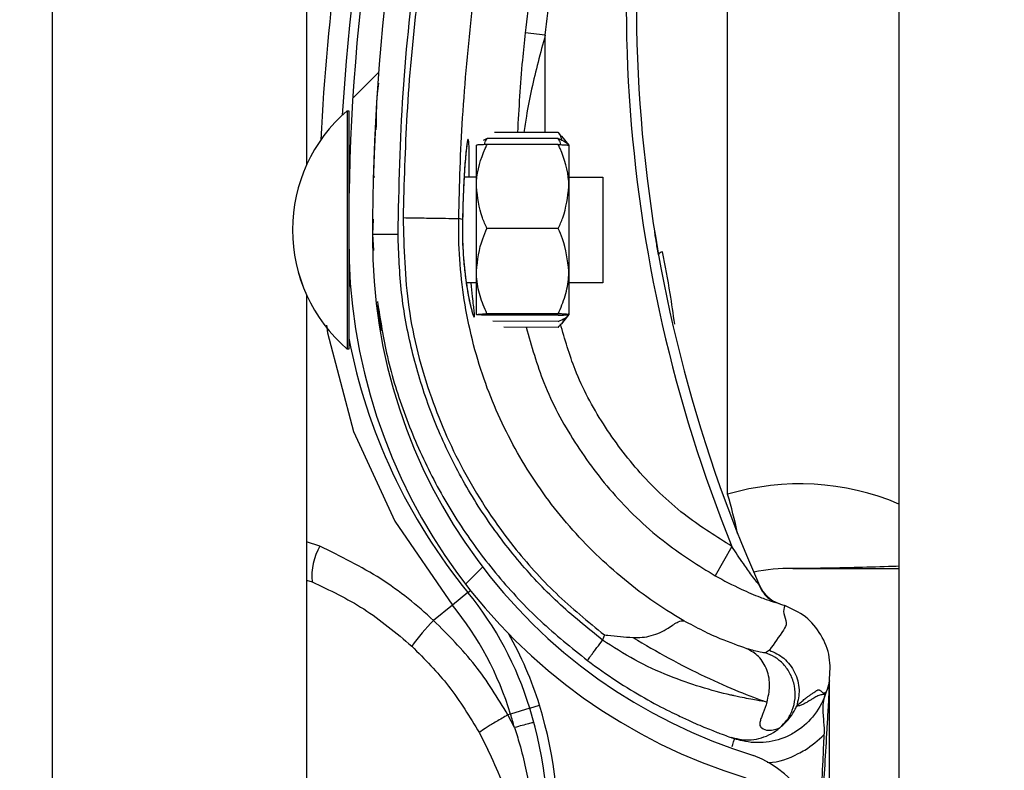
# Model space of a CAD drawing. Header units: inches. Extents: x 170 to 284, y 215 to 248.
# Tile 126 of 202: x 186.1024 to 186.202, y 223.6351 to 223.711. Entities that reach past the tile are written whole.
import ezdxf

# ---------------------------------------------------------------- set-up
doc = ezdxf.new("R2010")
doc.units = ezdxf.units.IN
doc.header["$LTSCALE"] = 0.25
doc.header["$MEASUREMENT"] = 0
doc.layers.add('ANNOTATIONS', color=1, linetype='Continuous')
doc.layers.add('RH BENCH MOUNT', color=7, linetype='Continuous')
doc.styles.add('ARIAL', font='arial.ttf', dxfattribs={"height": 0.09375})
doc.dimstyles.new('STANDARD$0', dxfattribs={"dimtxt": 0.09375, "dimasz": 0.09375, "dimexe": 0.03125, "dimexo": 0.046875, "dimgap": 0.09, "dimtad": 0, "dimtih": 1, "dimtoh": 1, "dimdec": 4, "dimzin": 0, "dimdsep": 46, "dimtxsty": 'ARIAL', "dimcen": 0.09, "dimadec": 0, "dimazin": 0, "dimtfac": 1, "dimtdec": 4, "dimtofl": 0, "dimtmove": 0, "dimatfit": 1, "dimfxl": 1, "dimtolj": 1, "dimtzin": 0, "dimarcsym": 0})

# ---------------------------------------------------------------- blocks, each defined once
blk = doc.blocks.new('*D39')
at = {"layer": 'ANNOTATIONS', "color": 0, "lineweight": -2, "transparency": 16777216}
for p, q in [((186.1492924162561, 223.9759568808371), (187.589735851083, 223.9759568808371)), ((187.558485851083, 223.8822068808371), (187.558485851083, 222.1620311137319)), ((187.558485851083, 220.0069951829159), (187.558485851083, 221.7271709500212)), ((186.8279608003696, 219.9132451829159), (187.589735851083, 219.9132451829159))]:
    blk.add_line(p, q, dxfattribs=at)
at = {"layer": 'ANNOTATIONS', "color": 0, "transparency": 16777216}
for points in [[(187.542860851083, 223.8822068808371), (187.574110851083, 223.8822068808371), (187.558485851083, 223.9759568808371)], [(187.542860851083, 220.0069951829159), (187.574110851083, 220.0069951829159), (187.558485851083, 219.9132451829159)]]:
    blk.add_solid(points, dxfattribs=at)
at = {"layer": 'defpoints', "color": 0, "transparency": 16777216}
for p in [(186.1024174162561, 223.9759568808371), (186.7810858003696, 219.9132451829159), (187.558485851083, 219.9132451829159)]:
    blk.add_point(p, dxfattribs=at)
at = {"layer": 'ANNOTATIONS', "color": 0, "transparency": 16777216, "insert": (187.5584858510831, 221.9446010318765), "char_height": 0.09375, "attachment_point": 5, "style": 'ARIAL'}
blk.add_mtext('\\A1;OPENING\\PHEIGHT', dxfattribs=at)

msp = doc.modelspace()

# ---------------------------------------------------------------- hatches: boundary and pattern name
at = {"layer": 'RH BENCH MOUNT'}
h = msp.add_hatch(dxfattribs=at)
h.set_pattern_fill('ANSI31', color=256, scale=0.34241245, angle=2.8e-322, style=0)
h.set_pattern_definition([(45, (176.0930244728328, 218.320867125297), (-0.03026527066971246, 0.03026527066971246), [])])
edge = h.paths.add_edge_path(flags=0)
edge.add_arc((186.1662917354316, 223.5985654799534), 0.001712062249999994, 450.0000000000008, 472.2104203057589)
edge.add_line((186.1656445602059, 223.6001505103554), (186.1647320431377, 223.6023854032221))
edge.add_arc((186.1662917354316, 223.5985654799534), 0.004126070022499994, 450, 472.2104203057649, ccw=False)
edge.add_arc((186.1662917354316, 223.5896627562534), 0.01302879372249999, 401.47616737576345, 450, ccw=False)
edge.add_arc((186.1620458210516, 223.5865125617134), 0.01830194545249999, 359.9999999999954, 400.0613730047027, ccw=False)
edge.add_arc((186.1685858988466, 223.5865125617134), 0.01176186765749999, 292.14085769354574, 360, ccw=False)
edge.add_arc((186.1662917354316, 223.5897654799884), 0.01566536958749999, 235.25706803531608, 295.43079980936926, ccw=False)
edge.add_arc((186.1715306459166, 223.5978806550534), 0.02532140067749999, 212.8542481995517, 235.980933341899, ccw=False)
edge.add_arc((186.1633812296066, 223.5915117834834), 0.01504902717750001, 172.1557183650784, 209.3146496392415, ccw=False)
edge.add_arc((186.1758108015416, 223.5901763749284), 0.02754708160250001, 453.30850314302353, 532.9325737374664, ccw=False)
edge.add_arc((186.1725578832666, 223.6262666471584), 0.008748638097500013, 280.9586189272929, 427.9414322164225)
edge.add_arc((186.1924176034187, 223.6886199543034), 0.05672062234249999, 179.5706357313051, 253.00989973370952, ccw=False)
edge.add_arc((186.3507493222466, 223.6898183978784), 0.2150521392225, 163.4260275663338, 180.2060536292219, ccw=False)
edge.add_arc((186.1719757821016, 223.7419678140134), 0.02884824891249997, 465.1588434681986, 521.4137567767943, ccw=False)
edge.add_arc((186.1546497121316, 223.7965141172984), 0.0284373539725, 290.1205938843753, 343.7190675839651)
edge.add_arc((186.1674901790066, 223.7923366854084), 0.01494630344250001, 345.2914408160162, 400.5471921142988)
edge.add_arc((186.1640660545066, 223.7905218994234), 0.0187470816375, 397.9578745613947, 431.4396159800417)
edge.add_arc((186.1662917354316, 223.7953499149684), 0.0134739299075, 433.8775574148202, 472.2736457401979)
edge.add_arc((186.1637236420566, 223.8023693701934), 0.006011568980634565, 474.9825325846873, 495.7175736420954)
edge.add_arc((186.1735166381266, 223.7951102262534), 0.01816498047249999, 500.8992600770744, 539.9999999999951)
edge.add_arc((186.1662917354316, 223.7951102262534), 0.01094007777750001, 539.9999999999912, 630.0000000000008)
edge.add_arc((186.1662917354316, 223.7860362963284), 0.001866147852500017, 270, 285.6422464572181)
edge.add_line((186.1667949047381, 223.784239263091), (186.167445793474, 223.7819146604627))
edge.add_arc((186.1662917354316, 223.7860362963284), 0.004280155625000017, 269.9999999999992, 285.6422464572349, ccw=False)
edge.add_arc((186.1662917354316, 223.7951102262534), 0.01335408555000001, 179.9999999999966, 269.9999999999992, ccw=False)
edge.add_arc((186.1735166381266, 223.7951102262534), 0.020578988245, 500.6113583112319, 539.9999999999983, ccw=False)
edge.add_arc((186.1637236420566, 223.8023693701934), 0.008425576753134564, 474.5776671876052, 496.4997109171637, ccw=False)
edge.add_arc((186.1662917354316, 223.7953499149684), 0.01588793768, 433.69030225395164, 472.4705806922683, ccw=False)
edge.add_arc((186.1640660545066, 223.7905218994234), 0.02116108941, 398.1045307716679, 431.5771717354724, ccw=False)
edge.add_arc((186.1674901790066, 223.7923366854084), 0.01736031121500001, 345.18024813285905, 400.3658533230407, ccw=False)
edge.add_arc((186.1546497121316, 223.7965141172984), 0.030851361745, 289.9181572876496, 343.77953759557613, ccw=False)
edge.add_arc((186.1719757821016, 223.7419678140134), 0.02643424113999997, 464.941709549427, 521.3236131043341)
edge.add_arc((186.3507493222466, 223.6898183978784), 0.21263813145, 523.4376684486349, 540.2096895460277)
edge.add_arc((186.1924176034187, 223.6886199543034), 0.05430661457, 539.5566266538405, 613.1145348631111)
edge.add_arc((186.1725578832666, 223.6262666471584), 0.01116264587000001, 280.0610388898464, 428.5290871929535, ccw=False)
edge.add_arc((186.1758108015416, 223.5901763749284), 0.02513307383, 452.9714001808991, 532.9706577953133)
edge.add_arc((186.1633812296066, 223.5915117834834), 0.01263501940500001, 532.0830472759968, 568.9826967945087)
edge.add_arc((186.1715306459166, 223.5978806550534), 0.022907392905, 213.0443063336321, 236.0197152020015)
edge.add_arc((186.1662917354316, 223.5897654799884), 0.01325136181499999, 235.1922404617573, 295.7352497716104)
edge.add_arc((186.1685858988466, 223.5865125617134), 0.009347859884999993, 291.7225241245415, 360)
edge.add_arc((186.1620458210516, 223.5865125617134), 0.01588793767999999, 359.9999999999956, 399.9521788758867)
edge.add_arc((186.1662917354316, 223.5896627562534), 0.01061478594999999, 401.6345013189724, 450.0000000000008)

# ---------------------------------------------------------------- linework, layer by layer
for p, q in [((186.1913380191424, 224.1660078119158), (186.1913380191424, 219.9132451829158)), ((186.1057349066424, 219.9132451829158), (186.1057349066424, 224.0712491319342)), ((186.1314158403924, 223.8886963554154), (186.1314158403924, 223.6963224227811)), ((186.1740134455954, 223.663048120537), (186.1740134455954, 223.7284688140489)), ((186.1555752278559, 223.709485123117), (186.1535337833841, 223.7097053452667)), ((186.1555724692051, 223.6996333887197), (186.1555752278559, 223.709485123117)), ((186.1355302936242, 223.7018409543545), (186.1355251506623, 223.6793509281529)), ((186.1355287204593, 223.7018409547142), (186.1355302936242, 223.7018409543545)), ((186.1355302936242, 223.7018409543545), (186.1357014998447, 223.7018409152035)), ((186.1357014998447, 223.7018409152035), (186.1356989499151, 223.6906901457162)), ((186.1383866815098, 223.6999042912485), (186.1383868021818, 223.6999065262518)), ((186.1568877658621, 223.699633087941), (186.1504526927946, 223.6996345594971)), ((186.1568877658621, 223.699633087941), (186.1571926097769, 223.6992439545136)), ((186.149679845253, 223.6990280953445), (186.149292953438, 223.6988418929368)), ((186.156887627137, 223.6990264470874), (186.149679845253, 223.6990280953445)), ((186.1572152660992, 223.6992622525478), (186.1579575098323, 223.6983432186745)), ((186.1486086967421, 223.6941759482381), (186.1486096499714, 223.6983443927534)), ((186.1568874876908, 223.6984166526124), (186.1496797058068, 223.6984183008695)), ((186.157957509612, 223.6983422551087), (186.1579565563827, 223.6941738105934)), ((186.1381777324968, 223.6951376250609), (186.1383488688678, 223.6951375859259)), ((186.1473662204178, 223.6951355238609), (186.1486089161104, 223.6951352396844)), ((186.157956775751, 223.6951331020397), (186.1613809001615, 223.6951323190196)), ((186.1613809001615, 223.6951323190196), (186.1613786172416, 223.6851491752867)), ((186.1486067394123, 223.6856166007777), (186.1486086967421, 223.6941759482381)), ((186.1579565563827, 223.6941738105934), (186.1579545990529, 223.685614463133)), ((186.1381738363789, 223.6908592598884), (186.1381117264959, 223.6893411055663)), ((186.1381184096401, 223.6895044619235), (186.1381224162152, 223.6908616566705)), ((186.1472077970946, 223.6908501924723), (186.1468376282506, 223.6909546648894)), ((186.1472077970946, 223.6908501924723), (186.1472078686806, 223.690850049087)), ((186.1568855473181, 223.6899314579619), (186.149677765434, 223.689933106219)), ((186.1381117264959, 223.6893411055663), (186.1382130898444, 223.6876978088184)), ((186.1381168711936, 223.6889833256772), (186.138117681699, 223.6892578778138)), ((186.1356984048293, 223.6883065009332), (186.1356963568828, 223.6793508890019)), ((186.1486057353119, 223.6812256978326), (186.1486067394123, 223.6856166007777)), ((186.1579545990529, 223.685614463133), (186.1579535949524, 223.681223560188)), ((186.1613786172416, 223.6851491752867), (186.1613784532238, 223.6844319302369)), ((186.1486064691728, 223.6844348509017), (186.1475855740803, 223.6844350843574)), ((186.1613784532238, 223.6844319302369), (186.1579543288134, 223.684432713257)), ((186.1314158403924, 223.6832488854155), (186.1314158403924, 223.4908749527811)), ((186.1568835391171, 223.6811496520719), (186.1496757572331, 223.681151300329)), ((186.1568835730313, 223.6812979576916), (186.1496757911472, 223.6812996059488)), ((186.1579535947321, 223.6812225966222), (186.1572109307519, 223.6803039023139)), ((186.1568833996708, 223.6805398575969), (186.1502753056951, 223.680541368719)), ((186.1568832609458, 223.6799332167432), (186.1513657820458, 223.6799344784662)), ((186.1355251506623, 223.6793509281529), (186.135524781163, 223.6777351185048)), ((186.1356963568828, 223.6793508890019), (186.1356959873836, 223.6777350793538)), ((186.135524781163, 223.6777351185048), (186.1355232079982, 223.6777351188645)), ((186.1356959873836, 223.6777350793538), (186.135524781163, 223.6777351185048)), ((186.1327797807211, 223.6578059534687), (186.1314158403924, 223.6582410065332)), ((186.174446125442, 223.6577854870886), (186.1727630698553, 223.654805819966)), ((186.1314158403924, 223.6543771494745), (186.1319843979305, 223.6542034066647)), ((186.1477464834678, 223.6531262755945), (186.1461731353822, 223.651837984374)), ((186.1477464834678, 223.6531262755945), (186.1480054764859, 223.653338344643)), ((186.1461731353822, 223.651837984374), (186.1442768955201, 223.6502853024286)), ((186.1790371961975, 223.6520619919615), (186.1794557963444, 223.6519150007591)), ((186.1794557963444, 223.6519150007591), (186.1797878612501, 223.651791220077)), ((186.1615536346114, 223.6488319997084), (186.1613712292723, 223.6483031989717)), ((186.1782424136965, 223.6472947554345), (186.1778568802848, 223.6470326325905)), ((186.1843016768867, 223.6441737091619), (186.1843016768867, 223.6441956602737)), ((186.1839721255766, 223.6430619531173), (186.1838758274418, 223.6427827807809)), ((186.1843016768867, 223.5912197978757), (186.1843016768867, 223.6436420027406)), ((186.1540075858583, 223.6414149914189), (186.1520624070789, 223.6408222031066)), ((186.1540075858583, 223.6414149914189), (186.1549902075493, 223.6417144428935)), ((186.1520624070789, 223.6408222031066), (186.1517967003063, 223.6407412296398)), ((186.1524507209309, 223.6394655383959), (186.1517967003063, 223.6407412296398)), ((186.1489064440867, 223.6389162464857), (186.1497777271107, 223.637211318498)), ((186.1742323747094, 223.6385070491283), (186.1743992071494, 223.6384477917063)), ((186.1744776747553, 223.6384203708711), (186.1747284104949, 223.6383328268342))]:
    msp.add_line(p, q, dxfattribs=at)
at = {"layer": 'RH BENCH MOUNT', "flags": 128}
msp.add_lwpolyline([(186.1334582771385, 223.6801639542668), (186.1335312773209, 223.6793689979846), (186.1361895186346, 223.6694140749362), (186.1403621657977, 223.6603298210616), (186.146173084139, 223.6518380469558), (186.1461731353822, 223.651837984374), (186.1461731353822, 223.651837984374)], dxfattribs=at)
at = {"layer": 'RH BENCH MOUNT'}
for centre, radius, start, end in [((186.3507141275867, 223.6884349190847), 0.21606225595, 161.092978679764, 176.5593061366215), ((186.3507493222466, 223.6898183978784), 0.2150521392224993, 163.4260275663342, 180.2060536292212), ((186.3507493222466, 223.6898183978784), 0.2126381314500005, 163.4376684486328, 180.2096895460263), ((186.3103094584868, 223.7127290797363), 0.1465525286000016, 165.3406183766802, 202.0185750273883), ((186.3103094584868, 223.7127290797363), 0.1455252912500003, 165.3544246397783, 203.8705502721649), ((186.3507141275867, 223.6884349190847), 0.2180957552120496, 167.1792232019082, 177.2529346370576), ((186.145945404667, 223.6897856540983), 0.01593228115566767, 130.829476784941, 229.1443187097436), ((186.1459469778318, 223.6897856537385), 0.01593228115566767, 130.8294767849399, 229.1443187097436), ((186.1362479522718, 223.6956859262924), 0.0005478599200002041, 179.9868977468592, 209.2820731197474), ((186.1924176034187, 223.6886199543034), 0.05672062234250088, 179.5706357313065, 253.009899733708), ((186.1924176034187, 223.6886199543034), 0.05430661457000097, 179.5566266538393, 253.114534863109), ((186.1675087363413, 223.6870505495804), 0.0005320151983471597, 98.82251519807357, 154.8284159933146), ((186.1362452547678, 223.6838898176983), 0.0005478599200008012, 134.565104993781, 179.98689774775), ((186.1925195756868, 223.6897874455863), 0.05786770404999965, 190.8936622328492, 219.3113539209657), ((186.1813100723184, 223.6384255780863), 0.02568093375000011, 67.01549504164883, 106.5066258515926), ((186.1177914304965, 223.6465261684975), 0.05859940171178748, 12.39253662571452, 16.37646921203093), ((186.1380763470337, 223.6547474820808), 0.006116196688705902, 149.9959646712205, 185.1035778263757), ((186.1801927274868, 223.6384255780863), 0.01712062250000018, 88.61049705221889, 101.9466001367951), ((186.1806203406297, 223.6560546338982), 0.0005136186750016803, 268.6104970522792, 270.0142555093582), ((186.1803633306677, 223.6552247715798), 0.003424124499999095, 203.8705502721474, 250.6224115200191), ((186.121253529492, 223.6314332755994), 0.03424124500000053, 16.94846748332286, 39.31135392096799), ((186.121253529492, 223.6314332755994), 0.03220774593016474, 16.94846748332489, 39.31135392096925), ((186.1606901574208, 223.6340854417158), 0.02306145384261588, 135.3749046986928, 143.8386130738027), ((186.121253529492, 223.6314332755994), 0.03526848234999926, 16.94846748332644, 29.83866096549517), ((186.1127374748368, 223.6288380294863), 0.04314396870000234, 355.7713036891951, 16.94846748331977), ((186.1127374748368, 223.6288380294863), 0.04417120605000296, 355.7713036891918, 16.94846748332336), ((186.1127374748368, 223.6288380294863), 0.04111046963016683, 14.98049646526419, 16.94846748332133), ((186.1725578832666, 223.6262666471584), 0.01116264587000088, 280.0610388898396, 68.52908719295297)]:
    msp.add_arc(centre, radius, start, end, dxfattribs=at)
for points, knots in [([(186.1611233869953, 223.7466403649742), (186.1606953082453, 223.745211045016), (186.1591104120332, 223.7399192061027), (186.1568152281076, 223.7306211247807), (186.154748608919, 223.7197117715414), (186.1538972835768, 223.7126994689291), (186.1535337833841, 223.7097053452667)], [0, 0, 0, 0, 0.1185397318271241, 0.4388752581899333, 0.7604101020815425, 1, 1, 1, 1]), ([(186.1406798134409, 223.6893468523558), (186.1407785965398, 223.694102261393), (186.1409766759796, 223.703637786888), (186.1425862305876, 223.7179467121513), (186.1450430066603, 223.7322562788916), (186.1475403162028, 223.7416601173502), (186.1487919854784, 223.7463733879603)], [0, 0, 0, 0, 0.2468628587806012, 0.4950083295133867, 0.74689458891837, 1, 1, 1, 1]), ([(186.1492048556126, 223.7458850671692), (186.1482307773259, 223.7422548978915), (186.1462797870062, 223.7349839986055), (186.144101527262, 223.7239032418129), (186.1424904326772, 223.7127206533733), (186.1414796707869, 223.7017519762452), (186.1412849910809, 223.6945041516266), (186.1411915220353, 223.6910243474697)], [0, 0, 0, 0, 0.2027568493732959, 0.4061035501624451, 0.6088604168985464, 0.8122072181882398, 1, 1, 1, 1]), ([(186.1555752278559, 223.709485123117), (186.1559349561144, 223.7124482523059), (186.1567756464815, 223.7193731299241), (186.1588195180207, 223.7301697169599), (186.1610898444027, 223.7393718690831), (186.162662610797, 223.744623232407), (186.1630862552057, 223.7460377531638)], [0, 0, 0, 0, 0.2395900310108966, 0.5599255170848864, 0.8814604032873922, 0.9999999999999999, 0.9999999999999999, 0.9999999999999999, 0.9999999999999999]), ([(186.146837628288, 223.6909546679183), (186.1468376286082, 223.6909546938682), (186.1468794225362, 223.6943410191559), (186.1471425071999, 223.7013877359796), (186.1480944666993, 223.7120609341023), (186.1496690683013, 223.7229370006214), (186.1517875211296, 223.7337243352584), (186.1536858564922, 223.7407994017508), (186.1546350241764, 223.7443369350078)], [0, 0, 0, 0, 1.439079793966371e-06, 0.1877923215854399, 0.3908439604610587, 0.5938956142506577, 0.7969478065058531, 1, 1, 1, 1]), ([(186.1535337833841, 223.7097053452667), (186.1534366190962, 223.7087875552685), (186.1530816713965, 223.7054348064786), (186.1528959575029, 223.7020744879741), (186.1527610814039, 223.6996340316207)], [0, 0, 0, 0, 0.2737425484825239, 0.9999999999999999, 0.9999999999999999, 0.9999999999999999, 0.9999999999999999]), ([(186.1555752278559, 223.709485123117), (186.1553281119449, 223.7085762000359), (186.1545903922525, 223.7058627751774), (186.1538320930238, 223.7025687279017), (186.1534925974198, 223.7001883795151), (186.1534135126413, 223.6996338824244)], [0, 0, 0, 0, 0.2786878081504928, 0.8319718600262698, 1, 1, 1, 1]), ([(186.1384855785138, 223.6999093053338), (186.1384912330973, 223.7011289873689), (186.1384985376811, 223.7027045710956), (186.138692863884, 223.7042660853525), (186.1387367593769, 223.7046188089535)], [0, 0, 0, 0, 0.7741143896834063, 1, 1, 1, 1]), ([(186.1383866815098, 223.6999042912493), (186.1383813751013, 223.6998072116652), (186.1383760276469, 223.6997093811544), (186.138338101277, 223.6989580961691), (186.1382815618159, 223.6978572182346), (186.1382205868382, 223.6960435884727), (186.1381901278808, 223.6951376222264)], [0, 0, 0, 0, 0.330770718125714, 0.3333292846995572, 0.6669765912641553, 1, 1, 1, 1]), ([(186.157274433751, 223.6988400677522), (186.1572194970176, 223.6990212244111), (186.1571368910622, 223.6992936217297), (186.1569502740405, 223.6995479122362), (186.1568877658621, 223.699633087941)], [0, 0, 0, 0, 0.6650456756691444, 1, 1, 1, 1]), ([(186.1478716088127, 223.69513540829), (186.1478744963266, 223.6954551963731), (186.1478853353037, 223.6966555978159), (186.1478803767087, 223.6980470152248), (186.1478337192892, 223.6989064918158), (186.1477451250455, 223.6989939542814), (186.1476185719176, 223.6983432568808), (186.1474501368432, 223.6966209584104), (186.1472871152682, 223.6940649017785), (186.1472348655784, 223.691947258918), (186.1472077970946, 223.6908501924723)], [0, 0, 0, 0, 0.05114929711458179, 0.1920011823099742, 0.3334894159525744, 0.422421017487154, 0.5646212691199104, 0.7065362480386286, 0.8479681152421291, 1, 1, 1, 1]), ([(186.1494248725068, 223.6984069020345), (186.1494475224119, 223.698498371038), (186.1495006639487, 223.6987129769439), (186.1496145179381, 223.6989132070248), (186.149679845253, 223.6990280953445)], [0, 0, 0, 0, 0.4262184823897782, 1, 1, 1, 1]), ([(186.1571423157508, 223.6984051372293), (186.1571197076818, 223.6984966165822), (186.1570666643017, 223.6987112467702), (186.1569529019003, 223.6989115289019), (186.156887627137, 223.6990264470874)], [0, 0, 0, 0, 0.4262184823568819, 1, 1, 1, 1]), ([(186.156887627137, 223.6990264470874), (186.1571396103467, 223.6989164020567), (186.1576495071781, 223.6986937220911), (186.1579339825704, 223.6984225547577), (186.1579531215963, 223.698267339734), (186.1579574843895, 223.6982319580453)], [0, 0, 0, 0, 0.4299704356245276, 0.8700602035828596, 1, 1, 1, 1]), ([(186.1476699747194, 223.6984771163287), (186.1476701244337, 223.6984776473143), (186.1476769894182, 223.6985019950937), (186.1476454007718, 223.6983651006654), (186.1476008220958, 223.6980498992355), (186.1475535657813, 223.6975868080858), (186.1475291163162, 223.6973472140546)], [0, 0, 0, 0, 0.005301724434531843, 0.2431048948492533, 0.6083977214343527, 1, 1, 1, 1]), ([(186.1486086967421, 223.6941759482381), (186.1486121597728, 223.6943438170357), (186.1486392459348, 223.6956568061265), (186.1490708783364, 223.6970964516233), (186.1496203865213, 223.6982895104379), (186.1496797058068, 223.6984183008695)], [0, 0, 0, 0, 0.1156468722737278, 0.904534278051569, 1, 1, 1, 1]), ([(186.1496797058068, 223.6984183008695), (186.1494276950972, 223.6984080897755), (186.1489177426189, 223.69838742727), (186.1486331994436, 223.6983621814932), (186.1486140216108, 223.6983476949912), (186.1486096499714, 223.6983443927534)], [0, 0, 0, 0, 0.4299704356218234, 0.8700602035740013, 0.9999999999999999, 0.9999999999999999, 0.9999999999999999, 0.9999999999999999]), ([(186.1579565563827, 223.6941738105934), (186.1579531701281, 223.6943416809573), (186.1579266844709, 223.6956546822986), (186.1574957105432, 223.6970945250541), (186.1569467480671, 223.6982878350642), (186.1568874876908, 223.6984166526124)], [0, 0, 0, 0, 0.1156468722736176, 0.9045342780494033, 0.9999999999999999, 0.9999999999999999, 0.9999999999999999, 0.9999999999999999]), ([(186.1568874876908, 223.6984166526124), (186.1571394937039, 223.6984063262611), (186.1576494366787, 223.6983854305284), (186.157933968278, 223.6983600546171), (186.1579531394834, 223.6983455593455), (186.157957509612, 223.6983422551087)], [0, 0, 0, 0, 0.4299704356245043, 0.8700602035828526, 0.9999999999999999, 0.9999999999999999, 0.9999999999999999, 0.9999999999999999]), ([(186.1475291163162, 223.6973472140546), (186.1475244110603, 223.6973036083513), (186.1474890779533, 223.6969761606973), (186.1474166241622, 223.6960358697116), (186.1473246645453, 223.694540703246), (186.1472516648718, 223.6927643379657), (186.1472166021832, 223.6914944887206), (186.1472086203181, 223.6908447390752), (186.1472086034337, 223.6908433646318)], [0, 0, 0, 0, 0.03583539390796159, 0.2690981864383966, 0.5116419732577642, 0.7561140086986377, 0.9994840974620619, 1, 1, 1, 1]), ([(186.149677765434, 223.689933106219), (186.1495149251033, 223.6902914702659), (186.148898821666, 223.6916473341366), (186.1487316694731, 223.6931041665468), (186.1486086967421, 223.6941759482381)], [0, 0, 0, 0, 0.2643068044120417, 1, 1, 1, 1]), ([(186.1568855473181, 223.6899314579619), (186.1570485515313, 223.6902897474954), (186.1576652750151, 223.6916453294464), (186.15783309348, 223.6931020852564), (186.1579565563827, 223.6941738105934)], [0, 0, 0, 0, 0.2643068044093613, 1, 1, 1, 1]), ([(186.1411910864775, 223.6910243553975), (186.1412738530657, 223.6879870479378), (186.1414421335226, 223.6818116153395), (186.143731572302, 223.6730246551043), (186.1473458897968, 223.664858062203), (186.1517606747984, 223.6582780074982), (186.1565697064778, 223.6528933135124), (186.1598837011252, 223.6501927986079), (186.1615536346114, 223.6488319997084)], [0, 0, 0, 0, 0.1870908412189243, 0.3803918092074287, 0.5558755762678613, 0.7364481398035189, 0.8671952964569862, 1, 1, 1, 1]), ([(186.1411910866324, 223.6910243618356), (186.1419152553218, 223.6910129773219), (186.1433635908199, 223.6909902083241), (186.1452047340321, 223.6909622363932), (186.1465196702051, 223.6909462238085), (186.1467316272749, 223.6909518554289), (186.1468376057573, 223.6909546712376)], [0, 0, 0, 0, 0.2500007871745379, 0.5000009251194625, 0.7500005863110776, 1, 1, 1, 1]), ([(186.169580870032, 223.6502640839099), (186.1691391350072, 223.6505267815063), (186.166491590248, 223.6521012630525), (186.1619665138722, 223.6555326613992), (186.1566353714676, 223.6611339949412), (186.1523471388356, 223.6675738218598), (186.1490978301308, 223.6747998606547), (186.1471382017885, 223.6826747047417), (186.1467673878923, 223.6882026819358), (186.1468376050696, 223.6909546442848), (186.1468376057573, 223.6909546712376)], [0, 0, 0, 0, 0.03155846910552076, 0.1891461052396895, 0.34673388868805, 0.5043277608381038, 0.6619226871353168, 0.8309600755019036, 0.9999983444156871, 1, 1, 1, 1]), ([(186.147209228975, 223.690841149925), (186.1472078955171, 223.6907987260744), (186.1471870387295, 223.6901351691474), (186.147192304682, 223.6888035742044), (186.1472862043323, 223.6869800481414), (186.1474054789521, 223.6856756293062), (186.1474929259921, 223.6850807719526), (186.1475096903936, 223.6849667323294)], [0, 0, 0, 0, 0.02096907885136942, 0.3279800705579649, 0.6261032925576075, 0.928320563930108, 1, 1, 1, 1]), ([(186.1472078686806, 223.690850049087), (186.1472001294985, 223.6903950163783), (186.1471756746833, 223.6889571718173), (186.1472983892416, 223.6865469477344), (186.1476144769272, 223.6840054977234), (186.1479975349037, 223.6820782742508), (186.148279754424, 223.6810943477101), (186.1484248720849, 223.6808584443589), (186.1484130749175, 223.6814165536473), (186.1482551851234, 223.682668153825), (186.1481358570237, 223.6839549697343), (186.1480913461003, 223.6844349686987)], [0, 0, 0, 0, 0.05799721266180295, 0.1832636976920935, 0.306412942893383, 0.4347166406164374, 0.5675677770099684, 0.6609498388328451, 0.792266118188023, 0.9225125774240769, 1, 1, 1, 1]), ([(186.1486067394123, 223.6856166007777), (186.1487347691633, 223.6867277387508), (186.1489055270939, 223.6882097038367), (186.1495232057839, 223.6895881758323), (186.149677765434, 223.689933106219)], [0, 0, 0, 0, 0.7497733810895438, 0.9999999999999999, 0.9999999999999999, 0.9999999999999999, 0.9999999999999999]), ([(186.1579545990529, 223.685614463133), (186.1578270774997, 223.6867256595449), (186.157656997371, 223.6882077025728), (186.1570399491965, 223.6895864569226), (186.1568855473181, 223.6899314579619)], [0, 0, 0, 0, 0.7497733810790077, 1, 1, 1, 1]), ([(186.167027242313, 223.6872768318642), (186.1669414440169, 223.6877690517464), (186.1667796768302, 223.6886971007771), (186.1666416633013, 223.6895519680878), (186.1666330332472, 223.6896056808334), (186.1666297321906, 223.6896262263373)], [0, 0, 0, 0, 0.4108597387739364, 0.7746496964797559, 1, 1, 1, 1]), ([(186.1381117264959, 223.6893411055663), (186.1381460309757, 223.6893411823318), (186.1381988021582, 223.6893413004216), (186.1385190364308, 223.6893420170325), (186.1388504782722, 223.6893427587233), (186.1392619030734, 223.6893436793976), (186.1398597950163, 223.6893450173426), (186.1403567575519, 223.6893461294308), (186.1406798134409, 223.6893468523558)], [0, 0, 0, 0, 0.2394568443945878, 0.3683606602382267, 0.5000000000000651, 0.631639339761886, 0.7605431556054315, 1, 1, 1, 1]), ([(186.1613712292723, 223.6483031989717), (186.1598266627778, 223.6495447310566), (186.1567350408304, 223.6520297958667), (186.1526771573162, 223.6564024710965), (186.1491033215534, 223.6611784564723), (186.1461149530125, 223.6663525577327), (186.1437242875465, 223.6718278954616), (186.1420014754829, 223.677543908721), (186.1408961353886, 223.6834065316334), (186.1407517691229, 223.6873709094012), (186.1406798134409, 223.6893468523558)], [0, 0, 0, 0, 0.1247413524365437, 0.2496837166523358, 0.3746881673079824, 0.4999855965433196, 0.6253465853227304, 0.7503062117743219, 0.8755465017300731, 1, 1, 1, 1]), ([(186.1686633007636, 223.6802607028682), (186.1685160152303, 223.6812999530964), (186.1681664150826, 223.6837667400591), (186.1676981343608, 223.6861798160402), (186.1674271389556, 223.6875762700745)], [0, 0, 0, 0, 0.4212971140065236, 1, 1, 1, 1]), ([(186.1475096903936, 223.6849667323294), (186.1475622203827, 223.6845788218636), (186.1476850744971, 223.6836715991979), (186.1479053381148, 223.6825694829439), (186.1480869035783, 223.6817972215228), (186.1482023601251, 223.6814279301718), (186.1482051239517, 223.6814208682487), (186.1482059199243, 223.6814188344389)], [0, 0, 0, 0, 0.1981000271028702, 0.4633049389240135, 0.7305309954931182, 0.922393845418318, 1, 1, 1, 1]), ([(186.1496757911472, 223.6812996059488), (186.1494239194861, 223.6818974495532), (186.1489142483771, 223.6831072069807), (186.1486300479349, 223.6845807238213), (186.1486110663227, 223.6854243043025), (186.1486067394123, 223.6856166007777)], [0, 0, 0, 0, 0.4299704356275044, 0.870060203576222, 0.9999999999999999, 0.9999999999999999, 0.9999999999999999, 0.9999999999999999]), ([(186.1568835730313, 223.6812979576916), (186.1571357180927, 223.6818956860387), (186.1576459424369, 223.6831052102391), (186.1579308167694, 223.6845785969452), (186.1579501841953, 223.6854221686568), (186.1579545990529, 223.685614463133)], [0, 0, 0, 0, 0.4299704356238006, 0.8700602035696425, 1, 1, 1, 1]), ([(186.1385983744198, 223.6825502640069), (186.1388913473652, 223.6806805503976), (186.1395077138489, 223.6767469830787), (186.1413248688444, 223.6709370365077), (186.143818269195, 223.6651815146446), (186.1469644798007, 223.6597505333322), (186.1507144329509, 223.6547361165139), (186.1549746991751, 223.6501545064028), (186.1582128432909, 223.6475497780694), (186.1598290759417, 223.6462496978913)], [0, 0, 0, 0, 0.1313887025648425, 0.2764200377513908, 0.4215581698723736, 0.5666389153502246, 0.7114924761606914, 0.8559992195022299, 1, 1, 1, 1]), ([(186.1390425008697, 223.6795922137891), (186.1390446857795, 223.67958149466), (186.1390532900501, 223.6795392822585), (186.138902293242, 223.6802815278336), (186.1387125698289, 223.6815752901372), (186.1386283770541, 223.6821494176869)], [0, 0, 0, 0, 0.1591842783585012, 0.6268746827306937, 1, 1, 1, 1]), ([(186.1390423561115, 223.6795921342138), (186.139044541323, 223.6795814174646), (186.1390531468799, 223.6795392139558), (186.138902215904, 223.680280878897), (186.1387126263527, 223.6815736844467), (186.1386285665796, 223.6821468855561)], [0, 0, 0, 0, 0.1592756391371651, 0.6272415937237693, 1, 1, 1, 1]), ([(186.1390422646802, 223.6795920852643), (186.1390444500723, 223.6795813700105), (186.1390530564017, 223.6795391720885), (186.1389021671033, 223.6802804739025), (186.1387126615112, 223.6815726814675), (186.1386286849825, 223.6821453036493)], [0, 0, 0, 0, 0.1593327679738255, 0.6274710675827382, 1, 1, 1, 1]), ([(186.1390421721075, 223.6795920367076), (186.1390443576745, 223.6795813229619), (186.1390529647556, 223.6795391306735), (186.13890211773, 223.6802800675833), (186.1387126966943, 223.6815716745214), (186.1386288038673, 223.6821437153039)], [0, 0, 0, 0, 0.1593901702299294, 0.627701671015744, 1, 1, 1, 1]), ([(186.1486057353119, 223.6812256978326), (186.1487335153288, 223.6812447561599), (186.1489039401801, 223.6812701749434), (186.1495213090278, 223.6812937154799), (186.1496757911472, 223.6812996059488)], [0, 0, 0, 0, 0.7497733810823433, 1, 1, 1, 1]), ([(186.1496757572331, 223.681151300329), (186.14942375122, 223.6811616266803), (186.1489138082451, 223.681182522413), (186.1486292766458, 223.6812078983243), (186.1486101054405, 223.6812223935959), (186.1486057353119, 223.6812256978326)], [0, 0, 0, 0, 0.4299704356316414, 0.870060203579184, 0.9999999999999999, 0.9999999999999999, 0.9999999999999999, 0.9999999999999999]), ([(186.1568832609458, 223.6799332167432), (186.1571659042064, 223.6802219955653), (186.1574767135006, 223.6805395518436), (186.1575991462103, 223.6808768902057), (186.1576102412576, 223.6809074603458)], [0, 0, 0, 0, 0.9093784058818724, 1, 1, 1, 1]), ([(186.1568833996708, 223.6805398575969), (186.1571354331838, 223.6806497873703), (186.1576454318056, 223.6808722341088), (186.1579300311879, 223.6811432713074), (186.1579492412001, 223.6812984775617), (186.1579536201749, 223.6813338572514)], [0, 0, 0, 0, 0.4299704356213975, 0.8700602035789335, 1, 1, 1, 1]), ([(186.1568835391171, 223.6811496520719), (186.1571355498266, 223.6811598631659), (186.1576455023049, 223.6811805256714), (186.1579300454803, 223.6812057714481), (186.1579492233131, 223.6812202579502), (186.1579535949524, 223.681223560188)], [0, 0, 0, 0, 0.4299704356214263, 0.8700602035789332, 1, 1, 1, 1]), ([(186.1579535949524, 223.681223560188), (186.1578258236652, 223.681242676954), (186.1576554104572, 223.6812681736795), (186.1570380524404, 223.6812919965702), (186.1568835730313, 223.6812979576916)], [0, 0, 0, 0, 0.7497733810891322, 0.9999999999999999, 0.9999999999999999, 0.9999999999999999, 0.9999999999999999]), ([(186.1536438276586, 223.6799339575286), (186.1541787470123, 223.6780466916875), (186.1553303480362, 223.6739836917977), (186.1584144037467, 223.6682365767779), (186.1625617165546, 223.6627275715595), (186.1673934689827, 223.6581543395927), (186.1710837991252, 223.6558530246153), (186.1727630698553, 223.654805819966)], [0, 0, 0, 0, 0.1810254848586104, 0.3897206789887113, 0.598415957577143, 0.8172607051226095, 1, 1, 1, 1]), ([(186.174446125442, 223.6577854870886), (186.1729099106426, 223.6587435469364), (186.1695340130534, 223.660848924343), (186.1651127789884, 223.665032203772), (186.1613226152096, 223.6700733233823), (186.15856881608, 223.6751756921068), (186.1575557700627, 223.6787273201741), (186.1571101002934, 223.6802897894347)], [0, 0, 0, 0, 0.1859244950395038, 0.408577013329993, 0.6208996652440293, 0.8332222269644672, 1, 1, 1, 1]), ([(186.1442768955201, 223.6502853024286), (186.1442768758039, 223.6502853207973), (186.1426156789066, 223.6518329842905), (186.1389900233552, 223.6547535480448), (186.1348725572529, 223.6567773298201), (186.1327797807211, 223.6578059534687)], [0, 0, 0, 0, 5.836249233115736e-06, 0.4917349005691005, 1, 1, 1, 1]), ([(186.1771432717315, 223.6539548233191), (186.1771394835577, 223.653959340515), (186.177071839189, 223.6540400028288), (186.1768300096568, 223.6543451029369), (186.1763102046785, 223.6550346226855), (186.1754683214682, 223.656211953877), (186.1748273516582, 223.6571986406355), (186.174446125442, 223.6577854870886)], [0, 0, 0, 0, 0.005253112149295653, 0.09380336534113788, 0.2660256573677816, 0.5634579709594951, 1, 1, 1, 1]), ([(186.1913380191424, 223.6557720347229), (186.190987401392, 223.6557601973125), (186.1894274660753, 223.6557075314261), (186.1871703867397, 223.6556404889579), (186.1847827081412, 223.6555858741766), (186.1832280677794, 223.655561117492), (186.1822304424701, 223.655550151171), (186.1815968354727, 223.6555453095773), (186.1811968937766, 223.6555431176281), (186.1809450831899, 223.6555420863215), (186.1807716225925, 223.6555415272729), (186.1806630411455, 223.6555412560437), (186.1806137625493, 223.6555411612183), (186.1806096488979, 223.6555411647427), (186.180607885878, 223.6555411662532)], [0, 0, 0, 0, 0.09048385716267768, 0.4025722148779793, 0.6140598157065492, 0.7523489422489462, 0.8411803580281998, 0.8978729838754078, 0.9340902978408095, 0.9574251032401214, 0.9727591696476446, 0.9884414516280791, 0.995046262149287, 1, 1, 1, 1]), ([(186.1727630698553, 223.654805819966), (186.1736391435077, 223.6543376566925), (186.1751798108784, 223.6535143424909), (186.1771628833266, 223.65268999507), (186.1784107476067, 223.6522443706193), (186.1788830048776, 223.6521035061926), (186.1790174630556, 223.6520690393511), (186.1790174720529, 223.6520690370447)], [0, 0, 0, 0, 0.3699466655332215, 0.6505899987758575, 0.8492685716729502, 0.9999899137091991, 1, 1, 1, 1]), ([(186.1806204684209, 223.6555410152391), (186.1806220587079, 223.6555410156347), (186.1806257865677, 223.6555410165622), (186.1806762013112, 223.6555410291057), (186.1807867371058, 223.6555410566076), (186.1809628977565, 223.6555411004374), (186.1812196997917, 223.6555411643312), (186.1816276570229, 223.6555412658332), (186.1822739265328, 223.6555414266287), (186.1832904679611, 223.6555416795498), (186.1848706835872, 223.6555420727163), (186.1872833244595, 223.6555426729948), (186.189514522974, 223.6555432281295), (186.1910281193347, 223.6555436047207), (186.1913380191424, 223.6555436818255)], [0, 0, 0, 0, 0.004737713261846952, 0.01110587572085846, 0.02657793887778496, 0.04194739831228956, 0.06549174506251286, 0.1021665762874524, 0.159676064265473, 0.2498373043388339, 0.3901314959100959, 0.6042895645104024, 0.9189806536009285, 1, 1, 1, 1]), ([(186.1319843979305, 223.6542034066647), (186.133767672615, 223.6533611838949), (186.1373964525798, 223.6516473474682), (186.1404953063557, 223.6490261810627), (186.1420713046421, 223.6476931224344)], [0, 0, 0, 0, 0.491425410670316, 1, 1, 1, 1]), ([(186.1771432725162, 223.653954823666), (186.177298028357, 223.6536388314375), (186.1775674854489, 223.6530886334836), (186.1782319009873, 223.6524422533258), (186.1787391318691, 223.6522014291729), (186.1790175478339, 223.6520692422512)], [0, 0, 0, 0, 0.3783552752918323, 0.6587829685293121, 1, 1, 1, 1]), ([(186.1772320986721, 223.6538391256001), (186.1772295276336, 223.6538424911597), (186.1772238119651, 223.6538499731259), (186.1771954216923, 223.6538872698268), (186.177179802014, 223.653907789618)], [0, 0, 0, 0, 0.4498228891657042, 1, 1, 1, 1]), ([(186.1797911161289, 223.6517993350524), (186.1797171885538, 223.6515448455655), (186.1795692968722, 223.6510357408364), (186.1801006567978, 223.6500127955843), (186.1793697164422, 223.6488650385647), (186.1787255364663, 223.6479677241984), (186.1782424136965, 223.6472947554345)], [0, 0, 0, 0, 0.1666800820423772, 0.3334425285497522, 0.5000945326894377, 1, 1, 1, 1]), ([(186.1843016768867, 223.6441956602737), (186.1843619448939, 223.6450018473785), (186.1844824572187, 223.6466139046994), (186.1835407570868, 223.6488838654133), (186.1820004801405, 223.6507991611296), (186.1805277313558, 223.6514658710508), (186.1797911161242, 223.6517993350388)], [0, 0, 0, 0, 0.2500474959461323, 0.4999967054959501, 0.7499165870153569, 0.9999999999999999, 0.9999999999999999, 0.9999999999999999, 0.9999999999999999]), ([(186.1517967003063, 223.6407412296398), (186.1507505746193, 223.6424606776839), (186.1486308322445, 223.6459447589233), (186.1457407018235, 223.6488259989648), (186.1442768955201, 223.6502853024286)], [0, 0, 0, 0, 0.4935154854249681, 1, 1, 1, 1]), ([(186.164437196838, 223.6485816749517), (186.1647465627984, 223.648573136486), (186.1653816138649, 223.648555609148), (186.1663253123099, 223.6487418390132), (186.1672375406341, 223.64907268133), (186.168230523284, 223.6496527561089), (186.1690872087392, 223.6502708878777), (186.1694188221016, 223.6502669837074), (186.1695814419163, 223.6502650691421)], [0, 0, 0, 0, 0.1136768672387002, 0.2333502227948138, 0.3620694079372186, 0.5019163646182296, 0.7557448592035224, 1, 1, 1, 1]), ([(186.1759729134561, 223.6474400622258), (186.1751382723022, 223.6477279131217), (186.1738716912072, 223.6481647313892), (186.171552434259, 223.6492054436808), (186.1702405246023, 223.6499107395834), (186.1695814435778, 223.6502650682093)], [0, 0, 0, 0, 0.4901989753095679, 0.743884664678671, 1, 1, 1, 1]), ([(186.1615536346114, 223.6488319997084), (186.1615651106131, 223.6488307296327), (186.1616795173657, 223.6488180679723), (186.1626414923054, 223.6487139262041), (186.1635903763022, 223.648635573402), (186.164436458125, 223.6485657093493)], [0, 0, 0, 0, 0.01193493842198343, 0.1189819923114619, 0.9999999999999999, 0.9999999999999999, 0.9999999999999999, 0.9999999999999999]), ([(186.1598290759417, 223.6462496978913), (186.1598496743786, 223.6462771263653), (186.1598813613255, 223.6463193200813), (186.1600736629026, 223.6465753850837), (186.1602726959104, 223.6468404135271), (186.1605197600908, 223.6471693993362), (186.1608787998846, 223.6476474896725), (186.1611772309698, 223.648044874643), (186.1613712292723, 223.6483031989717)], [0, 0, 0, 0, 0.2394567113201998, 0.3683605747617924, 0.5000000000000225, 0.6316394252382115, 0.7605432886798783, 1, 1, 1, 1]), ([(186.1779883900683, 223.6420404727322), (186.1776496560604, 223.6420975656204), (186.1768405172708, 223.6422339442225), (186.1756888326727, 223.6424620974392), (186.174773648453, 223.6426559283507), (186.1735152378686, 223.6429339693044), (186.1713825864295, 223.6434929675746), (186.1680533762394, 223.644649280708), (186.1646426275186, 223.6462014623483), (186.1624463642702, 223.647612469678), (186.1613712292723, 223.6483031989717)], [0, 0, 0, 0, 0.08980644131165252, 0.2145219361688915, 0.2531624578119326, 0.2759662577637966, 0.4628905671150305, 0.637395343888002, 0.8224944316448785, 1, 1, 1, 1]), ([(186.1644377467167, 223.6485814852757), (186.165656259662, 223.6478594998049), (186.168159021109, 223.6463765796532), (186.1718401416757, 223.6445433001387), (186.1753389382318, 223.6429852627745), (186.177090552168, 223.6423620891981), (186.1779896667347, 223.6420422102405)], [0, 0, 0, 0, 0.2305257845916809, 0.4734878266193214, 0.7297379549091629, 1, 1, 1, 1]), ([(186.1420713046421, 223.6476931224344), (186.1433718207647, 223.6463863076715), (186.1460074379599, 223.6437379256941), (186.1479316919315, 223.6405374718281), (186.1489064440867, 223.6389162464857)], [0, 0, 0, 0, 0.4934389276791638, 1, 1, 1, 1]), ([(186.1779891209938, 223.6420389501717), (186.1781164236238, 223.6425689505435), (186.1783808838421, 223.6436699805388), (186.178063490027, 223.6453324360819), (186.1772441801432, 223.6467205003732), (186.1763869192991, 223.6472059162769), (186.1759740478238, 223.6474397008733)], [0, 0, 0, 0, 0.2405618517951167, 0.4997464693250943, 0.7590693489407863, 1, 1, 1, 1]), ([(186.177856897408, 223.6470326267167), (186.1777313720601, 223.6470253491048), (186.1774805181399, 223.6470108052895), (186.1764807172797, 223.6472952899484), (186.1759812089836, 223.6474374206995)], [0, 0, 0, 0, 0.5003922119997, 1, 1, 1, 1]), ([(186.1793195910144, 223.6394621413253), (186.1795620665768, 223.6397027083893), (186.1800735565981, 223.6402101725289), (186.180607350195, 223.6412203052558), (186.1808934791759, 223.6424077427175), (186.1808319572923, 223.6436796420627), (186.180415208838, 223.6448831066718), (186.1797072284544, 223.6458790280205), (186.1788354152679, 223.646618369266), (186.1781715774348, 223.6468994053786), (186.1778568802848, 223.6470326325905)], [0, 0, 0, 0, 0.1098512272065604, 0.2317256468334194, 0.3631776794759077, 0.4999999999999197, 0.6368223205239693, 0.768274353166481, 0.8901487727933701, 1, 1, 1, 1]), ([(186.1782424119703, 223.6472947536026), (186.1787518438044, 223.6470559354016), (186.1795354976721, 223.6466885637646), (186.1803335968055, 223.6458266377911), (186.1808202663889, 223.6450518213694), (186.1811310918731, 223.6441913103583), (186.1813187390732, 223.64303187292), (186.1811255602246, 223.6421884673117), (186.1809999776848, 223.6416401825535)], [0, 0, 0, 0, 0.239451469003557, 0.368345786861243, 0.4999761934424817, 0.631610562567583, 0.7605158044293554, 1, 1, 1, 1]), ([(186.1598290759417, 223.6462496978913), (186.1608106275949, 223.6455423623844), (186.162749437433, 223.6441451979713), (186.1655934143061, 223.6424414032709), (186.1677360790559, 223.6412892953), (186.1687552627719, 223.6408146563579), (186.1690582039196, 223.6406735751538)], [0, 0, 0, 0, 0.3013203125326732, 0.5951829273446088, 0.8796725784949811, 1, 1, 1, 1]), ([(186.1843016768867, 223.6441737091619), (186.1842872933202, 223.6441094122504), (186.1842184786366, 223.643801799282), (186.1841020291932, 223.6433912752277), (186.1839842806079, 223.643071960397), (186.1839842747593, 223.6430719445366)], [0, 0, 0, 0, 0.2090106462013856, 0.9999607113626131, 1, 1, 1, 1]), ([(186.1843016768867, 223.6436420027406), (186.1843016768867, 223.6436473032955), (186.1843016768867, 223.6436791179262), (186.1843016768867, 223.6437842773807), (186.1843016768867, 223.6439284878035), (186.1843016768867, 223.64409799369), (186.1843016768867, 223.6441433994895), (186.1843016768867, 223.6441737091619)], [0, 0, 0, 0, 0.01571398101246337, 0.09431738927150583, 0.3218612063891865, 0.5473229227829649, 0.9999999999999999, 0.9999999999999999, 0.9999999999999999, 0.9999999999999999]), ([(186.1809991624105, 223.6416378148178), (186.1811035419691, 223.6417370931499), (186.1813248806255, 223.6419476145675), (186.1816579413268, 223.642229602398), (186.181928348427, 223.6424427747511), (186.1821311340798, 223.6425944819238), (186.1822601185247, 223.6426885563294), (186.182391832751, 223.6427822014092), (186.1825262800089, 223.6428754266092), (186.1826701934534, 223.6429728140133), (186.1828182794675, 223.6430703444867), (186.1829518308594, 223.6431572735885), (186.1830508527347, 223.6432184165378), (186.1831215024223, 223.6432612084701), (186.1831830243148, 223.6432811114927), (186.1832480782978, 223.6432821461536), (186.1833174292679, 223.6432607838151), (186.1833910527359, 223.6432140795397), (186.1834650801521, 223.6431395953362), (186.1835355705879, 223.6430744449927), (186.183590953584, 223.6430241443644), (186.1836275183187, 223.6429933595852), (186.1836595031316, 223.6429680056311), (186.1837002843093, 223.6429554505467), (186.1837545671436, 223.6429529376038), (186.1838206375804, 223.6429701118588), (186.1838924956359, 223.64300458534), (186.1839458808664, 223.6430436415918), (186.18397253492, 223.6430631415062)], [0, 0, 0, 0, 0.08480730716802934, 0.1798353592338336, 0.2850849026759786, 0.3228266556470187, 0.3617275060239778, 0.4017874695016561, 0.4430065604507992, 0.485384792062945, 0.5351510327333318, 0.5813528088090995, 0.6105805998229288, 0.6293562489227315, 0.6489120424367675, 0.6766412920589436, 0.7075477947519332, 0.7416323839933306, 0.7850907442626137, 0.8280699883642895, 0.8539878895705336, 0.8729964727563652, 0.8850957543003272, 0.9032140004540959, 0.9275168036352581, 0.9517481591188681, 0.9759089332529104, 1, 1, 1, 1]), ([(186.1834573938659, 223.6286210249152), (186.1835940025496, 223.6309822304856), (186.1838003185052, 223.6345482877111), (186.1840449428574, 223.6387656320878), (186.1841782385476, 223.6409758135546), (186.1842457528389, 223.6421762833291), (186.1842726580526, 223.6428340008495), (186.1842856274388, 223.6431970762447), (186.1842922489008, 223.6433975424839), (186.1842958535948, 223.6435086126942), (186.1842980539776, 223.6435747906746), (186.1842994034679, 223.6436131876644), (186.1843003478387, 223.6436366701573), (186.1843008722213, 223.6436476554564), (186.1843012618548, 223.6436528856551), (186.1843014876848, 223.6436534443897), (186.1843016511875, 223.6436501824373), (186.1843016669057, 223.6436451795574), (186.1843016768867, 223.6436420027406)], [0, 0, 0, 0, 0.4681368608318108, 0.7070129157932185, 0.8371325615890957, 0.9079072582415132, 0.9470740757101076, 0.9687898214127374, 0.9808770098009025, 0.9876679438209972, 0.9915546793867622, 0.9947708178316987, 0.9959953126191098, 0.9972287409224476, 0.9978484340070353, 0.9984730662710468, 0.9990304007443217, 1, 1, 1, 1]), ([(186.1839842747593, 223.6430719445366), (186.1839842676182, 223.6430719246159), (186.1839243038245, 223.6429046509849), (186.1838621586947, 223.6427305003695), (186.1838000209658, 223.6425563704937)], [0, 0, 0, 0, 0.000119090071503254, 1, 1, 1, 1]), ([(186.1838000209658, 223.6425563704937), (186.1838225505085, 223.642624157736), (186.1838732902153, 223.6427768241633), (186.1839368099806, 223.6429600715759), (186.1839721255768, 223.6430619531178)], [0, 0, 0, 0, 0.4440219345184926, 1, 1, 1, 1]), ([(186.1838758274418, 223.642782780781), (186.1838758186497, 223.6427827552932), (186.1835941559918, 223.6419662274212), (186.1827553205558, 223.6404746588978), (186.1813036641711, 223.639237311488), (186.1797121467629, 223.6383741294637), (186.1779392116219, 223.6378497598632), (186.1760219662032, 223.6379497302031), (186.1749849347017, 223.6382441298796), (186.1747284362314, 223.6383328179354), (186.1747284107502, 223.6383328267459)], [0, 0, 0, 0, 7.189415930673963e-06, 0.2303203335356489, 0.4448965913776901, 0.4983905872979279, 0.7130087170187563, 0.9276298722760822, 0.9999928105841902, 1, 1, 1, 1]), ([(186.1779878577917, 223.6420372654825), (186.1778697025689, 223.6416669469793), (186.1777049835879, 223.6411506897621), (186.1774532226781, 223.6405533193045), (186.1772888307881, 223.6401204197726), (186.1772263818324, 223.6396759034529), (186.1775147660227, 223.63931435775), (186.1783942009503, 223.639074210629), (186.1789497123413, 223.6393070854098), (186.1793195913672, 223.6394621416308)], [0, 0, 0, 0, 0.1001269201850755, 0.1395859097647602, 0.1897135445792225, 0.2582342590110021, 0.3697357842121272, 0.5803479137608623, 1, 1, 1, 1]), ([(186.1838757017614, 223.6427824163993), (186.1838243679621, 223.6427913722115), (186.1837193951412, 223.6428096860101), (186.183542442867, 223.6427912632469), (186.1833505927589, 223.6427419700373), (186.1831485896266, 223.6426612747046), (186.1829436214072, 223.6425601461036), (186.182738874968, 223.6424469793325), (186.1825115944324, 223.6423123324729), (186.1822908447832, 223.6421782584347), (186.1820932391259, 223.642060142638), (186.1819271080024, 223.6419633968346), (186.1817692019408, 223.6418774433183), (186.181604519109, 223.6417958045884), (186.1814430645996, 223.6417266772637), (186.1812857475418, 223.6416750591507), (186.181135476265, 223.6416420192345), (186.1810439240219, 223.6416391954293), (186.1809991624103, 223.6416378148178)], [0, 0, 0, 0, 0.06578093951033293, 0.1345158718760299, 0.2062058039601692, 0.27713025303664, 0.3450539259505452, 0.4118164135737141, 0.4774590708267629, 0.5636721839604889, 0.622780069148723, 0.6670965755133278, 0.724168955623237, 0.7778304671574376, 0.8321346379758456, 0.8905164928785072, 0.9464714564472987, 1, 1, 1, 1]), ([(186.1838000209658, 223.6425563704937), (186.1837355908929, 223.6422984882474), (186.183570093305, 223.6416360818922), (186.1836882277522, 223.6405021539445), (186.1837837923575, 223.6393968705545), (186.1837615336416, 223.6388413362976), (186.1837573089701, 223.6387358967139)], [0, 0, 0, 0, 0.2412678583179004, 0.6197299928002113, 0.92782531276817, 0.9999999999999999, 0.9999999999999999, 0.9999999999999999, 0.9999999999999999]), ([(186.1793195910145, 223.6394621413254), (186.1796930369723, 223.6398082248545), (186.1803337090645, 223.6404019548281), (186.1807515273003, 223.6411219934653), (186.1809250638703, 223.6414793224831), (186.1809706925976, 223.6415805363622), (186.1809825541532, 223.6416065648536), (186.1809865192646, 223.6416152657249)], [0, 0, 0, 0, 0.502280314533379, 0.8616962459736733, 0.9584272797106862, 0.9861029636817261, 1, 1, 1, 1]), ([(186.1517967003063, 223.6407412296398), (186.151399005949, 223.6405150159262), (186.1505803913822, 223.6400493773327), (186.1496235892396, 223.6394672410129), (186.1489932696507, 223.6390472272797), (186.1489348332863, 223.6389590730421), (186.1489064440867, 223.6389162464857)], [0, 0, 0, 0, 0.2429069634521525, 0.4999999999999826, 0.7570930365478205, 0.9999999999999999, 0.9999999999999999, 0.9999999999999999, 0.9999999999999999]), ([(186.1690582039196, 223.6406735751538), (186.1694760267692, 223.6404726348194), (186.1706203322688, 223.6399223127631), (186.1720534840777, 223.6393331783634), (186.1733070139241, 223.6388419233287), (186.1740580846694, 223.6385692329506), (186.1741746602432, 223.6385276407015), (186.1742323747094, 223.6385070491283)], [0, 0, 0, 0, 0.1282528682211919, 0.3512504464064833, 0.5733912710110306, 0.7887937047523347, 1, 1, 1, 1]), ([(186.1524503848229, 223.6394662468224), (186.1524503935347, 223.639466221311), (186.1526362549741, 223.6389219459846), (186.1533097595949, 223.6367630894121), (186.1542967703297, 223.632255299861), (186.1544529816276, 223.628232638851), (186.1545436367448, 223.6258981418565)], [0, 0, 0, 0, 5.869764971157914e-06, 0.1252288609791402, 0.4923383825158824, 1, 1, 1, 1]), ([(186.1742323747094, 223.6385070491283), (186.1748677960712, 223.638354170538), (186.1758456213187, 223.6381189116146), (186.1771960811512, 223.6383255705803), (186.1781971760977, 223.6386819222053), (186.1788950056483, 223.6391076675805), (186.1792436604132, 223.6393987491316), (186.179319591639, 223.6394621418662)], [0, 0, 0, 0, 0.3580314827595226, 0.5509607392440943, 0.7480445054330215, 0.9451282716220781, 1, 1, 1, 1]), ([(186.1743992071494, 223.6384477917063), (186.1744654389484, 223.6384242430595), (186.174664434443, 223.6383534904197), (186.1745077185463, 223.6384100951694), (186.1743204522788, 223.6384752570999), (186.1744559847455, 223.6384279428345), (186.1744776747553, 223.6384203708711)], [0, 0, 0, 0, 0.1877582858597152, 0.5641255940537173, 0.9302446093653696, 1, 1, 1, 1]), ([(186.1744571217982, 223.6375482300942), (186.174482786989, 223.6376224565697), (186.174583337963, 223.6379132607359), (186.1746959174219, 223.6382388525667), (186.1747175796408, 223.6383015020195), (186.1747284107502, 223.6383328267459)], [0, 0, 0, 0, 0.1462931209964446, 0.5731465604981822, 1, 1, 1, 1]), ([(186.178027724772, 223.6359544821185), (186.1780733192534, 223.6359518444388), (186.179152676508, 223.6358894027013), (186.1804607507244, 223.636464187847), (186.1823318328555, 223.6374418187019), (186.1831409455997, 223.6381763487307), (186.1837573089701, 223.6387358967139)], [0, 0, 0, 0, 0.02109882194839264, 0.4994719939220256, 0.6187093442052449, 1, 1, 1, 1]), ([(186.1837573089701, 223.6387358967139), (186.1837139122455, 223.637861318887), (186.1835497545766, 223.6345530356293), (186.1834503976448, 223.6312420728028), (186.1833773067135, 223.6288063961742)], [0, 0, 0, 0, 0.2643600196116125, 1, 1, 1, 1]), ([(186.15352716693, 223.6254286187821), (186.153445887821, 223.6261231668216), (186.1532852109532, 223.6274961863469), (186.1528103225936, 223.629528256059), (186.1521256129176, 223.631771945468), (186.1511133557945, 223.6343758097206), (186.1502489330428, 223.6362115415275), (186.1497780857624, 223.6372114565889)], [0, 0, 0, 0, 0.1627420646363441, 0.3217171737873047, 0.4905672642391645, 0.7225142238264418, 0.9999999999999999, 0.9999999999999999, 0.9999999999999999, 0.9999999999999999])]:
    msp.add_open_spline(points, degree=3, knots=knots, dxfattribs=at)
msp.add_open_spline([(186.1544151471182, 223.6399903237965), (186.1543875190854, 223.6399829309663), (186.1543322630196, 223.6399681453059), (186.1538990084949, 223.6398522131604), (186.153264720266, 223.6396824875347), (186.1527220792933, 223.6395372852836), (186.1524507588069, 223.6394646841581)], degree=3, dxfattribs=at)

# ---------------------------------------------------------------- dimensions: what is measured, and where the dimension line sits
at = {"layer": 'ANNOTATIONS'}
dim = msp.add_linear_dim(base=(187.558485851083, 219.9132451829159), p1=(186.102417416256, 223.975956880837), p2=(186.7810858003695, 219.9132451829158), angle=90, text='OPENING\\PHEIGHT', dimstyle='STANDARD$0', dxfattribs=at)
dim.commit()
dim.dimension.update_dxf_attribs({"geometry": '*D39', "text_midpoint": (187.5584858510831, 221.9446010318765)})

doc.saveas('drawing.dxf')
